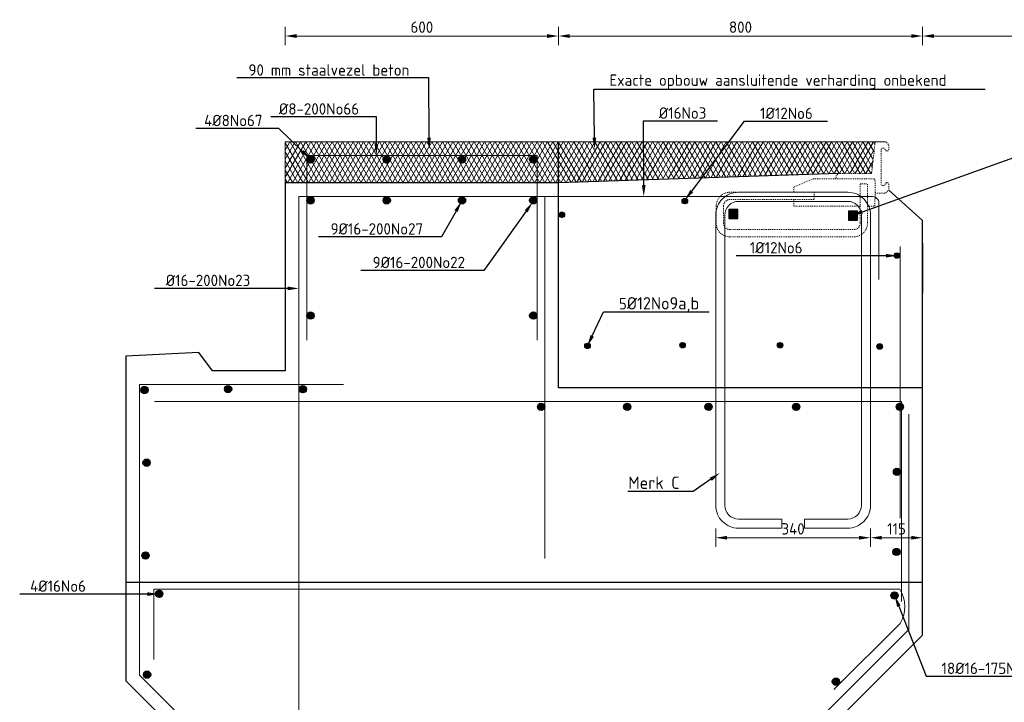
# Model space of a CAD drawing. Header units: millimetres. Extents: x -8028558 to 327273, y -63352 to 83293.
# Tile 149 of 195: x 291060 to 293223, y -13972 to -12472. Entities that reach past the tile are written whole.
import ezdxf
from ezdxf import colors
from ezdxf.entities.mleader import LeaderData, LeaderLine
from ezdxf.math import Vec2, Vec3

# ---------------------------------------------------------------- set-up
doc = ezdxf.new("R2010")
doc.units = ezdxf.units.MM
doc.linetypes.add('NLCS-HIDDEN', pattern=[4, 2, -2])
for name, color, linetype, lineweight in [('B-CO-BC-BETONVORM-GD', 90, 'Continuous', 25), ('B-CO-BC-STORTNAAD-GD', 10, 'BC-STORTNAAD', 25), ('B-CO-BC-WAPENING-G', 170, 'Continuous', 18), ('B-CO-BC-WAPENING-GD', 130, 'Continuous', 25), ('B-CO-BC-WAPENING_HOOFDWAPENING-G', 170, 'Continuous', 18), ('B-CO-SC-STAALVORM-AD', 252, 'Continuous', 18), ('B-CO-SC-STAALVORM-GD', 140, 'Continuous', 25), ('B-CO-SC-STAALVORM-GN', 10, 'NLCS-HIDDEN', 13), ('B-CO-VH-VERHARDING_ASFALT-AD', 252, 'Continuous', 18), ('B-CO-VH-VERHARDING_ASFALT-G', 252, 'Continuous', 18), ('X-XX-AL-M', 7, 'Continuous', 18), ('X-XX-AL-T25', 7, 'Continuous', 25), ('X-XX-AL-VERWIJZING-T25', 7, 'Continuous', 25)]:
    doc.layers.add(name, color=color, linetype=linetype, lineweight=lineweight)
doc.styles.add('NLCS-ISO-MM10-T25', font='NLCS-ISO.ttf', dxfattribs={"height": 25})
doc.linetypes.add('BC-STORTNAAD', pattern='A,15,-1,[175,NLCS.SHX,S=1,R=0,X=0,Y=0],-1', length=17)
doc.dimstyles.new('NLCS-MM10-T25-PIJL_L0_H4', dxfattribs={"dimscale": 10, "dimtxt": 2.5, "dimasz": 2.5, "dimexe": 2, "dimexo": 2, "dimgap": 0.7, "dimtad": 1, "dimdec": 0, "dimzin": 0, "dimdsep": 46, "dimtxsty": 'NLCS-ISO-MM10-T25', "dimcen": 0, "dimdle": 2, "dimclrd": 256, "dimclre": 256, "dimclrt": 256, "dimadec": 4, "dimazin": 0, "dimtfac": 1, "dimtdec": 3, "dimtofl": 0, "dimtmove": 0, "dimatfit": 3, "dimfxl": 2, "dimfxlon": 1, "dimtfillclr": 256, "dimtolj": 1, "dimtzin": 0, "dimlwd": -1, "dimlwe": -1, "dimarcsym": 0})
pattern_1 = [(45, (-17, 0), (-2.828427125, 2.828427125), []), (45, (-17, 2.4284), (-2.828427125, 2.828427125), []), (45, (-17, 2.5284), (-2.828427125, 2.828427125), []), (45, (-17, 2.6284), (-2.828427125, 2.828427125), [])]
pattern_2 = [(45, (0, 0), (-2.828427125, 2.828427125), []), (45, (0, 2.4284), (-2.828427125, 2.828427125), []), (45, (0, 2.5284), (-2.828427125, 2.828427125), []), (45, (0, 2.6284), (-2.828427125, 2.828427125), [])]
pattern_3 = [(45, (17, 0), (-2.828427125, 2.828427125), []), (45, (17, 2.4284), (-2.828427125, 2.828427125), []), (45, (17, 2.5284), (-2.828427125, 2.828427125), []), (45, (17, 2.6284), (-2.828427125, 2.828427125), [])]
pattern_4 = [(45, (0, 85), (-2.828427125, 2.828427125), []), (45, (0, 87.4284), (-2.828427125, 2.828427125), []), (45, (0, 87.5284), (-2.828427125, 2.828427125), []), (45, (0, 87.6284), (-2.828427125, 2.828427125), [])]
pattern_5 = [(45, (0, -5412.1016), (-2.828427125, 2.828427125), []), (45, (0, -5409.6732), (-2.828427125, 2.828427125), []), (45, (0, -5409.5732), (-2.828427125, 2.828427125), []), (45, (0, -5409.4732), (-2.828427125, 2.828427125), [])]
pattern_6 = [(45, (0, -5442.1016), (-2.828427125, 2.828427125), []), (45, (0, -5439.6732), (-2.828427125, 2.828427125), []), (45, (0, -5439.5732), (-2.828427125, 2.828427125), []), (45, (0, -5439.4732), (-2.828427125, 2.828427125), [])]

# ---------------------------------------------------------------- blocks, each defined once
blk = doc.blocks.new('*D1877')
at = {"layer": 'X-XX-AL-M', "transparency": 16777216}
for p, q in [((292589.4, -13589.9), (292589.4, -13629.9)), ((292929.4, -13589.9), (292929.4, -13629.9)), ((292614.4, -13609.9), (292904.4, -13609.9))]:
    blk.add_line(p, q, dxfattribs=at)
for points in [[(292614.4, -13605.8), (292614.4, -13614.1), (292589.4, -13609.9)], [(292904.4, -13605.8), (292904.4, -13614.1), (292929.4, -13609.9)]]:
    blk.add_solid(points, dxfattribs=at)
at = {"layer": 'X-XX-AL-M', "transparency": 16777216, "insert": (292759.4, -13590.4), "char_height": 25, "attachment_point": 5, "style": 'NLCS-ISO-MM10-T25'}
blk.add_mtext('\\A1;340', dxfattribs=at)
blk = doc.blocks.new('*D1878')
at = {"layer": 'X-XX-AL-M', "transparency": 16777216}
for p, q in [((292929.4, -13589.9), (292929.4, -13629.9)), ((293043.9, -13589.9), (293043.9, -13629.9)), ((292954.4, -13609.9), (293018.9, -13609.9))]:
    blk.add_line(p, q, dxfattribs=at)
for points in [[(292954.4, -13605.8), (292954.4, -13614.1), (292929.4, -13609.9)], [(293018.9, -13605.8), (293018.9, -13614.1), (293043.9, -13609.9)]]:
    blk.add_solid(points, dxfattribs=at)
at = {"layer": 'X-XX-AL-M', "transparency": 16777216, "insert": (292986.6, -13590.4), "char_height": 25, "attachment_point": 5, "style": 'NLCS-ISO-MM10-T25'}
blk.add_mtext('\\A1;115', dxfattribs=at)
blk = doc.blocks.new('*D1887')
at = {"layer": 'X-XX-AL-M', "transparency": 16777216}
for p, q in [((291643.9, -12527.5), (291643.9, -12487.5)), ((292243.9, -12527.5), (292243.9, -12487.5)), ((291668.9, -12507.5), (292218.9, -12507.5))]:
    blk.add_line(p, q, dxfattribs=at)
for points in [[(291668.9, -12503.3), (291668.9, -12511.7), (291643.9, -12507.5)], [(292218.9, -12503.3), (292218.9, -12511.7), (292243.9, -12507.5)]]:
    blk.add_solid(points, dxfattribs=at)
at = {"layer": 'X-XX-AL-M', "transparency": 16777216, "insert": (291943.9, -12488), "char_height": 25, "attachment_point": 5, "style": 'NLCS-ISO-MM10-T25'}
blk.add_mtext('\\A1;600', dxfattribs=at)
blk = doc.blocks.new('*D1888')
at = {"layer": 'X-XX-AL-M', "transparency": 16777216}
for p, q in [((292243.9, -12527.5), (292243.9, -12487.5)), ((293043.9, -12527.5), (293043.9, -12487.5)), ((292268.9, -12507.5), (293018.9, -12507.5))]:
    blk.add_line(p, q, dxfattribs=at)
for points in [[(292268.9, -12503.3), (292268.9, -12511.7), (292243.9, -12507.5)], [(293018.9, -12503.3), (293018.9, -12511.7), (293043.9, -12507.5)]]:
    blk.add_solid(points, dxfattribs=at)
at = {"layer": 'X-XX-AL-M', "transparency": 16777216, "insert": (292643.9, -12488), "char_height": 25, "attachment_point": 5, "style": 'NLCS-ISO-MM10-T25'}
blk.add_mtext('\\A1;800', dxfattribs=at)
blk = doc.blocks.new('*D1889')
at = {"layer": 'X-XX-AL-M', "transparency": 16777216}
for p, q in [((293043.9, -12527.5), (293043.9, -12487.5)), ((293610.9, -12527.5), (293610.9, -12487.5)), ((293068.9, -12507.5), (293585.9, -12507.5))]:
    blk.add_line(p, q, dxfattribs=at)
for points in [[(293068.9, -12503.3), (293068.9, -12511.7), (293043.9, -12507.5)], [(293585.9, -12503.3), (293585.9, -12511.7), (293610.9, -12507.5)]]:
    blk.add_solid(points, dxfattribs=at)
at = {"layer": 'X-XX-AL-M', "transparency": 16777216, "insert": (293327.4, -12488), "char_height": 25, "attachment_point": 5, "style": 'NLCS-ISO-MM10-T25'}
blk.add_mtext('\\A1;Var.', dxfattribs=at)

msp = doc.modelspace()

# ---------------------------------------------------------------- hatches: boundary and pattern name
at = {"layer": 'B-CO-SC-STAALVORM-AD'}
h = msp.add_hatch(dxfattribs=at)
h.set_pattern_fill('ACO-STAAL', color=256, pattern_type=2)
h.set_pattern_definition([(45, (17, -5412.1016), (-2.828427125, 2.828427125), []), (45, (17, -5409.6732), (-2.828427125, 2.828427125), []), (45, (17, -5409.5732), (-2.828427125, 2.828427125), []), (45, (17, -5409.4732), (-2.828427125, 2.828427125), [])])
h.paths.add_polyline_path([(291707.3, -12778.5, 1), (291691.3, -12778.5, 1)])
h = msp.add_hatch(dxfattribs=at)
h.set_pattern_fill('ACO-STAAL', color=256, pattern_type=2)
h.set_pattern_definition(pattern_5)
h.paths.add_polyline_path([(291874.7, -12778.5, 1), (291858.7, -12778.5, 1)])
h = msp.add_hatch(dxfattribs=at)
h.set_pattern_fill('ACO-STAAL', color=256, pattern_type=2)
h.set_pattern_definition(pattern_5)
h.paths.add_polyline_path([(292040.1, -12778.5, 1), (292024.1, -12778.5, 1)])
h = msp.add_hatch(dxfattribs=at)
h.set_pattern_fill('ACO-STAAL', color=256, pattern_type=2)
h.set_pattern_definition([(45, (-17, -5412.1016), (-2.828427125, 2.828427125), []), (45, (-17, -5409.6732), (-2.828427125, 2.828427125), []), (45, (-17, -5409.5732), (-2.828427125, 2.828427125), []), (45, (-17, -5409.4732), (-2.828427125, 2.828427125), [])])
h.paths.add_polyline_path([(292196.7, -12778.5, 1), (292180.7, -12778.5, 1)])
h = msp.add_hatch(dxfattribs=at)
h.set_pattern_fill('ACO-STAAL', color=256, pattern_type=2)
h.set_pattern_definition(pattern_3)
h.paths.add_polyline_path([(291707.3, -12868.5, 1), (291691.3, -12868.5, 1)])
h = msp.add_hatch(dxfattribs=at)
h.set_pattern_fill('ACO-STAAL', color=256, pattern_type=2)
h.set_pattern_definition(pattern_2)
h.paths.add_polyline_path([(291874.7, -12868.5, 1), (291858.7, -12868.5, 1)])
h = msp.add_hatch(dxfattribs=at)
h.set_pattern_fill('ACO-STAAL', color=256, pattern_type=2)
h.set_pattern_definition(pattern_2)
h.paths.add_polyline_path([(292040.1, -12868.5, 1), (292024.1, -12868.5, 1)])
h = msp.add_hatch(dxfattribs=at)
h.set_pattern_fill('ACO-STAAL', color=256, pattern_type=2)
h.set_pattern_definition(pattern_1)
h.paths.add_polyline_path([(292196.7, -12868.5, 1), (292180.7, -12868.5, 1)])
h = msp.add_hatch(dxfattribs=at)
h.set_pattern_fill('ACO-STAAL', color=256, pattern_type=2)
h.set_pattern_definition([(45, (270, 30), (-2.828427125, 2.828427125), []), (45, (270, 32.4284), (-2.828427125, 2.828427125), []), (45, (270, 32.5284), (-2.828427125, 2.828427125), []), (45, (270, 32.6284), (-2.828427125, 2.828427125), [])])
h.paths.add_polyline_path([(292527.6, -12870.2, 1), (292515.6, -12870.2, 1)])
h = msp.add_hatch(dxfattribs=at)
h.set_pattern_fill('ACO-STAAL', color=256, pattern_type=2)
h.set_pattern_definition(pattern_2)
h.paths.add_polyline_path([(292257.6, -12900.2, 1), (292245.6, -12900.2, 1)])
h = msp.add_hatch(dxfattribs=at)
h.set_pattern_fill('ACO-STAAL', color=256, pattern_type=2)
h.set_pattern_definition([(45, (37.8137, 199.963), (-2.828427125, 2.828427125), []), (45, (37.8137, 202.3912), (-2.828427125, 2.828427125), []), (45, (37.8137, 202.4912), (-2.828427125, 2.828427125), []), (45, (37.8137, 202.5912), (-2.828427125, 2.828427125), [])])
h.paths.add_polyline_path([(292993.5, -12989.8, 1), (292981.5, -12989.8, 1)])
h = msp.add_hatch(dxfattribs=at)
h.set_pattern_fill('ACO-STAAL', color=256, pattern_type=2)
h.set_pattern_definition(pattern_3)
h.paths.add_polyline_path([(291707.4, -13121.8, 1), (291691.4, -13121.8, 1)])
h = msp.add_hatch(dxfattribs=at)
h.set_pattern_fill('ACO-STAAL', color=256, pattern_type=2)
h.set_pattern_definition(pattern_1)
h.paths.add_polyline_path([(292196.7, -13121.8, 1), (292180.7, -13121.8, 1)])
h = msp.add_hatch(dxfattribs=at)
h.set_pattern_fill('ACO-STAAL', color=256, pattern_type=2)
h.set_pattern_definition(pattern_2)
h.paths.add_polyline_path([(292313.8, -13188.3, 1), (292301.8, -13188.3, 1)])
h = msp.add_hatch(dxfattribs=at)
h.set_pattern_fill('ACO-STAAL', color=256, pattern_type=2)
h.set_pattern_definition(pattern_2)
h.paths.add_polyline_path([(292522.7, -13186.9, 1), (292510.7, -13186.9, 1)])
h = msp.add_hatch(dxfattribs=at)
h.set_pattern_fill('ACO-STAAL', color=256, pattern_type=2)
h.set_pattern_definition(pattern_2)
h.paths.add_polyline_path([(292737, -13186.9, 1), (292725, -13186.9, 1)])
h = msp.add_hatch(dxfattribs=at)
h.set_pattern_fill('ACO-STAAL', color=256, pattern_type=2)
h.set_pattern_definition(pattern_2)
h.paths.add_polyline_path([(292955.7, -13189.7, 1), (292943.7, -13189.7, 1)])
h = msp.add_hatch(dxfattribs=at)
h.set_pattern_fill('ACO-STAAL', color=256, pattern_type=2)
h.set_pattern_definition(pattern_2)
h.paths.add_polyline_path([(291342.4, -13285.3, 1), (291326.4, -13285.3, 1)])
h = msp.add_hatch(dxfattribs=at)
h.set_pattern_fill('ACO-STAAL', color=256, pattern_type=2)
h.set_pattern_definition(pattern_2)
h.paths.add_polyline_path([(291526.1, -13283.2, 1), (291510.1, -13283.2, 1)])
h = msp.add_hatch(dxfattribs=at)
h.set_pattern_fill('ACO-STAAL', color=256, pattern_type=2)
h.set_pattern_definition(pattern_2)
h.paths.add_polyline_path([(291690.4, -13283.7, 1), (291674.4, -13283.7, 1)])
h = msp.add_hatch(dxfattribs=at)
h.set_pattern_fill('ACO-STAAL', color=256, pattern_type=2)
h.set_pattern_definition(pattern_2)
h.paths.add_polyline_path([(292213.7, -13322.4, 1), (292197.7, -13322.4, 1)])
h = msp.add_hatch(dxfattribs=at)
h.set_pattern_fill('ACO-STAAL', color=256, pattern_type=2)
h.set_pattern_definition(pattern_2)
h.paths.add_polyline_path([(292403.1, -13322.4, 1), (292387.1, -13322.4, 1)])
h = msp.add_hatch(dxfattribs=at)
h.set_pattern_fill('ACO-STAAL', color=256, pattern_type=2)
h.set_pattern_definition(pattern_2)
h.paths.add_polyline_path([(292581.9, -13322.4, 1), (292565.9, -13322.4, 1)])
h = msp.add_hatch(dxfattribs=at)
h.set_pattern_fill('ACO-STAAL', color=256, pattern_type=2)
h.set_pattern_definition(pattern_2)
h.paths.add_polyline_path([(292774.1, -13322.4, 1), (292758.1, -13322.4, 1)])
h = msp.add_hatch(dxfattribs=at)
h.set_pattern_fill('ACO-STAAL', color=256, pattern_type=2)
h.set_pattern_definition(pattern_2)
h.paths.add_polyline_path([(293001.9, -13322.4, 1), (292985.9, -13322.4, 1)])
h = msp.add_hatch(dxfattribs=at)
h.set_pattern_fill('ACO-STAAL', color=256, pattern_type=2)
h.set_pattern_definition(pattern_4)
h.paths.add_polyline_path([(291347.2, -13445, 1), (291331.2, -13445, 1)])
h = msp.add_hatch(dxfattribs=at)
h.set_pattern_fill('ACO-STAAL', color=256, pattern_type=2)
h.set_pattern_definition(pattern_4)
h.paths.add_polyline_path([(292995.7, -13465, 1), (292979.7, -13465, 1)])
h = msp.add_hatch(dxfattribs=at)
h.set_pattern_fill('ACO-STAAL', color=256, pattern_type=2)
h.set_pattern_definition(pattern_4)
h.paths.add_polyline_path([(291344.9, -13648.9, 1), (291328.9, -13648.9, 1)])
h = msp.add_hatch(dxfattribs=at)
h.set_pattern_fill('ACO-STAAL', color=256, pattern_type=2)
h.set_pattern_definition(pattern_4)
h.paths.add_polyline_path([(292994.5, -13641.2, 1), (292978.5, -13641.2, 1)])
h = msp.add_hatch(dxfattribs=at)
h.set_pattern_fill('ACO-STAAL', color=256, pattern_type=2)
h.set_pattern_definition(pattern_6)
h.paths.add_polyline_path([(291375, -13733.1, 1), (291359, -13733.1, 1)])
h = msp.add_hatch(dxfattribs=at)
h.set_pattern_fill('ACO-STAAL', color=256, pattern_type=2)
h.set_pattern_definition(pattern_6)
h.paths.add_polyline_path([(292990.3, -13736.9, 1), (292974.3, -13736.9, 1)])
h = msp.add_hatch(dxfattribs=at)
h.set_pattern_fill('ACO-STAAL', color=256, pattern_type=2)
h.set_pattern_definition(pattern_2)
h.paths.add_polyline_path([(291348.2, -13910.8, 1), (291332.2, -13910.8, 1)])
h = msp.add_hatch(dxfattribs=at)
h.set_pattern_fill('ACO-STAAL', color=256, pattern_type=2)
h.set_pattern_definition(pattern_2)
h.paths.add_polyline_path([(292861.6, -13926.2, 1), (292845.6, -13926.2, 1)])
at = {"layer": 'B-CO-VH-VERHARDING_ASFALT-AD'}
h = msp.add_hatch(dxfattribs=at)
h.set_pattern_fill('AVH-ASFALT', color=256, scale=10, pattern_type=2)
h.set_pattern_definition([(60, (0, 0), (-8.66025404, 5), []), (120, (0, 0), (-8.66025404, -5), [])])
h.paths.add_polyline_path([(292939.8, -12740.2), (291643.9, -12740.2), (291643.9, -12830.2), (292243.9, -12830.2), (292859.5, -12809.5), (292931.8, -12809.5)])
h.paths.add_polyline_path([(295251.2, -12830.2), (295251.2, -12740.2), (293715, -12740.2), (293723, -12809.5), (293724.3, -12809.5), (293795.4, -12809.5), (294410.9, -12830.2)])
at = {"layer": 'X-XX-AL-T25', "true_color": 0x636466}
h = msp.add_hatch(color=251, dxfattribs=at)
h.dxf.hatch_style = 1
h.paths.add_polyline_path([(292638.1, -12888.6), (292618.1, -12888.6), (292618.1, -12908.6), (292638.1, -12908.6)])
h = msp.add_hatch(color=251, dxfattribs=at)
h.dxf.hatch_style = 1
h.paths.add_polyline_path([(292901.3, -12892.3), (292881.3, -12892.3), (292881.3, -12912.3), (292901.3, -12912.3)])

# ---------------------------------------------------------------- linework, layer by layer
at = {"layer": 'B-CO-BC-BETONVORM-GD', "flags": 128}
for points in [[(292859.5, -12809.5), (292243.9, -12830.2), (291643.9, -12830.2), (291643.9, -13243.2), (291483.9, -13243.2), (291453.9, -13203.2), (291293.9, -13211.2), (291293.9, -13924.2), (291643.9, -14274.2), (291643.9, -15235.2)], [(292393.9, -15235.2), (292393.9, -14474.2), (293043.9, -13824.2), (293043.9, -13280.2), (293043.9, -13230.2), (293043.9, -13022.8), (293043.9, -12912.8), (292969.5, -12846.2)], [(293043.9, -12962.8), (293043.9, -13072.8)]]:
    msp.add_lwpolyline(points, dxfattribs=at)
at = {"layer": 'B-CO-BC-STORTNAAD-GD', "flags": 128}
for points in [[(293043.9, -13280.2), (292243.9, -13280.2), (292243.9, -12740.2)], [(291293.9, -13707.6), (293043.9, -13707.6)]]:
    msp.add_lwpolyline(points, dxfattribs=at)
at = {"layer": 'B-CO-BC-WAPENING-G', "flags": 128}
msp.add_lwpolyline([(292848.7, -13943.1), (292995, -13798.5, 0.272857), (292994.1, -13723.1), (291355.2, -13723.1), (291355.2, -13877.8)], format="xyb", dxfattribs=at)
at = {"layer": 'B-CO-BC-WAPENING-GD'}
for points in [[(292618.1, -12908.6), (292638.1, -12908.6), (292638.1, -12888.6), (292618.1, -12888.6)], [(292881.3, -12912.3), (292901.3, -12912.3), (292901.3, -12892.3), (292881.3, -12892.3)]]:
    msp.add_lwpolyline(points, close=True, dxfattribs=at)
for centre, radius in [((291699.3, -12778.5), 8), ((291866.7, -12778.5), 8), ((292032.1, -12778.5), 8), ((292188.7, -12778.5), 8), ((291699.3, -12868.5), 8), ((291866.7, -12868.5), 8), ((292032.1, -12868.5), 8), ((292188.7, -12868.5), 8), ((292521.6, -12870.2), 6), ((292251.6, -12900.2), 6), ((292987.5, -12989.8), 6), ((291699.4, -13121.8), 8), ((292188.7, -13121.8), 8), ((292307.8, -13188.3), 6), ((292516.7, -13186.9), 6), ((292731, -13186.9), 6), ((292949.7, -13189.7), 6), ((291334.4, -13285.3), 8), ((291518.1, -13283.2), 8), ((291682.4, -13283.7), 8), ((292205.7, -13322.4), 8), ((292395.1, -13322.4), 8), ((292573.9, -13322.4), 8), ((292766.1, -13322.4), 8), ((292993.9, -13322.4), 8), ((291339.2, -13445), 8), ((292987.7, -13465), 8), ((291336.9, -13648.9), 8), ((292986.5, -13641.2), 8), ((291367, -13733.1), 8), ((292982.3, -13736.9), 8), ((291340.2, -13910.8), 8), ((292853.6, -13926.2), 8)]:
    msp.add_circle(centre, radius, dxfattribs=at)
at = {"layer": 'B-CO-BC-WAPENING_HOOFDWAPENING-G', "flags": 128}
for points in [[(292196.9, -13176), (292196.9, -12769.7), (291690.9, -12769.7), (291690.9, -13176)], [(291673.9, -15235.2), (291673.9, -12860.2), (292213.9, -12860.2), (292213.9, -13655.3)], [(292743.9, -12860.2), (292213.9, -12860.2)], [(292913.9, -12860.2), (292743.9, -12860.2)], [(292933.8, -12860.2), (292913.9, -12860.2)], [(292947.8, -13042.6), (292947.8, -12874.2)], [(292994.4, -12970.2), (292994.4, -13566.8)], [(291772, -13273.2), (291323.9, -13273.2), (291323.9, -13911.8), (291988.7, -14576.5)], [(292997.8, -13750.2), (292997.8, -13310.2), (291356.8, -13310.2)], [(293013.9, -13811.8), (293013.9, -13338.7)], [(293013.9, -13811.8), (292092.6, -14733)]]:
    msp.add_lwpolyline(points, dxfattribs=at)
at = {"layer": 'B-CO-BC-WAPENING_HOOFDWAPENING-G', "ltscale": 500, "flags": 128}
msp.add_lwpolyline([(292734.4, -13568.8), (292639.4, -13568.8, -0.414214), (292609.4, -13538.8), (292609.4, -12900.8, -0.414214), (292639.4, -12870.8), (292879.4, -12870.8, -0.414214), (292909.4, -12900.8), (292909.4, -13538.8, -0.414214), (292879.4, -13568.8), (292784.4, -13568.8), (292784.4, -13588.8), (292879.4, -13588.8, 0.414214), (292929.4, -13538.8), (292929.4, -12900.8, 0.414214), (292879.4, -12850.8), (292639.4, -12850.8, 0.414214), (292589.4, -12900.8), (292589.4, -13538.8, 0.414214), (292639.4, -13588.8), (292734.4, -13588.8)], format="xyb", close=True, dxfattribs=at)
at = {"layer": 'B-CO-BC-WAPENING_HOOFDWAPENING-G', "flags": 128}
msp.add_lwpolyline([(292947.8, -12874.2, 0.414214), (292933.8, -12860.2)], format="xyb", dxfattribs=at)
at = {"layer": 'B-CO-SC-STAALVORM-GD', "flags": 128}
msp.add_lwpolyline([(292939.1, -12881.6), (292939.1, -12880.9)], dxfattribs=at)
at = {"layer": 'B-CO-SC-STAALVORM-GN', "flags": 128}
for points in [[(292939.8, -12852.8), (292963, -12852.8), (292969.5, -12846.2), (292969.5, -12833.1, 0.748975), (292963, -12831.1, -0.045064), (292959.8, -12835.3, -0.61982), (292953, -12833.3), (292953, -12756.5, -0.61982), (292959.8, -12754.5, -0.045064), (292963, -12758.7, 0.748975), (292969.5, -12756.8), (292969.5, -12746), (292963.7, -12740.2), (292939.8, -12740.2), (292931.8, -12809.5), (292859.5, -12809.5), (292853.9, -12815), (292853.9, -12821)], [(292939.1, -12880.9), (292939.5, -12859.9), (292939.5, -12825.6, 0.3609), (292935.7, -12821), (292803.8, -12821)], [(292620.6, -12850.9, 0.414214), (292590.6, -12880.9)], [(292620.6, -12866.9, 0.414214), (292606.6, -12880.9)], [(292590.6, -12918.8, 0.414214), (292620.6, -12948.8)], [(292606.6, -12918.8, 0.414214), (292620.6, -12932.8)], [(292892.8, -12948.8, 0.414214), (292922.8, -12918.8)], [(292892.8, -12932.8, 0.414214), (292906.8, -12918.8)]]:
    msp.add_lwpolyline(points, format="xyb", dxfattribs=at)
for points in [[(292803.8, -12821), (292760.9, -12839.4)], [(292760.9, -12839.4), (292760.9, -12850.9)], [(292906.8, -12918.8), (292906.8, -12832.5)], [(292906.8, -12832.5), (292922.8, -12832.5)], [(292922.8, -12918.8), (292922.8, -12832.5)], [(292805.5, -12850.9), (292620.6, -12850.9)], [(292805.5, -12866.9), (292620.6, -12866.9)], [(292760.9, -12866.9), (292760.9, -12881.6)], [(292805.5, -12850.9), (292805.5, -12866.9)], [(292590.6, -12880.9), (292590.6, -12918.8)], [(292606.6, -12880.9), (292606.6, -12918.8)], [(292760.9, -12881.6), (292906.8, -12881.6)], [(292922.8, -12881.6), (292939.1, -12881.6)], [(292620.6, -12932.8), (292892.8, -12932.8)], [(292620.6, -12948.8), (292892.8, -12948.8)]]:
    msp.add_lwpolyline(points, dxfattribs=at)
at = {"layer": 'B-CO-VH-VERHARDING_ASFALT-G', "flags": 128}
for points in [[(291643.9, -12830.2), (291643.9, -12740.2)], [(291643.9, -12740.2), (292963.7, -12740.2)]]:
    msp.add_lwpolyline(points, dxfattribs=at)

# ---------------------------------------------------------------- dimensions: what is measured, and where the dimension line sits
at = {"layer": 'X-XX-AL-M'}
for base, p1, p2, picture, middle in [((292243.9, -12507.5), (291643.9, -12830.2), (292243.9, -12830.2), '*D1887', (291943.9, -12488)), ((293043.9, -12507.5), (292243.9, -12830.2), (293043.9, -13280.2), '*D1888', (292643.9, -12488)), ((293043.9163, -13609.9356), (292929.3656, -13538.7613), (293043.9163, -13280.1894), '*D1878', (292986.641, -13590.4356)), ((292929.4, -13609.9), (292589.4, -13538.8), (292929.4, -13538.8), '*D1877', (292759.4, -13590.4))]:
    dim = msp.add_linear_dim(base=base, p1=p1, p2=p2, dimstyle='NLCS-MM10-T25-PIJL_L0_H4', dxfattribs=at)
    dim.commit()
    dim.dimension.update_dxf_attribs({"geometry": picture, "text_midpoint": middle})
dim = msp.add_linear_dim(base=(293610.9, -12507.5), p1=(293043.9, -13280.2), p2=(293610.9, -13280.2), text='Var.', dimstyle='NLCS-MM10-T25-PIJL_L0_H4', dxfattribs=at)
dim.commit()
dim.dimension.update_dxf_attribs({"geometry": '*D1889', "text_midpoint": (293327.4, -12488)})

# ---------------------------------------------------------------- leaders
at = {"layer": 'X-XX-AL-VERWIJZING-T25'}
ml = msp.add_multileader_mtext('Standard', dxfattribs=at)
ml.set_content('90 mm staalvezel beton ', color=256, style='NLCS-ISO-MM10-T25')
ml.set_leader_properties(color=256, linetype='ByLayer', lineweight=-1)
ml.build(insert=Vec2(0, 0))
ml.multileader.update_dxf_attribs({"text_left_attachment_type": 5, "text_right_attachment_type": 5, "dogleg_length": 25, "arrow_head_size": 25})
ctx = ml.context
ctx.base_point, ctx.char_height, ctx.arrow_head_size, ctx.landing_gap_size, ctx.plane_origin = Vec3(291554, -12599.7), 25, 25, 9, Vec3(291959.7, -12756)
ctx.left_attachment, ctx.right_attachment = 5, 5
notes = []
notes.append((ctx, [(1, (1, 1, 0), (291959.5, -12599.7), (-1, 0), 25, [(0, [(291959.7, -12756)], 0, [])])]))
ctx.mtext.insert, ctx.mtext.flow_direction = Vec3(291563, -12569.7), 5
ml = msp.add_multileader_mtext('Standard', dxfattribs=at)
ml.set_content('Exacte opbouw aansluitende verharding onbekend ', color=256, style='NLCS-ISO-MM10-T25')
ml.set_leader_properties(color=256, linetype='ByLayer', lineweight=-1)
ml.build(insert=Vec2(0, 0))
ml.multileader.update_dxf_attribs({"text_left_attachment_type": 5, "text_right_attachment_type": 5, "dogleg_length": 25, "arrow_head_size": 25})
ctx = ml.context
ctx.base_point, ctx.char_height, ctx.arrow_head_size, ctx.landing_gap_size, ctx.plane_origin = Vec3(292346.9, -12624.5), 25, 25, 9, Vec3(292323.1, -12756)
ctx.left_attachment, ctx.right_attachment = 5, 5
notes.append((ctx, [(0, (1, 1, 0), (292321.9, -12624.5), (1, 0), 25, [(0, [(292323.1, -12756)], 0, [])])]))
ctx.mtext.insert, ctx.mtext.flow_direction = Vec3(292355.9, -12592), 5
ml = msp.add_multileader_mtext('Standard', dxfattribs=at)
ml.set_content('Ø8-200No66', color=256, style='NLCS-ISO-MM10-T25')
ml.set_leader_properties(color=256, linetype='ByLayer', lineweight=-1)
ml.build(insert=Vec2(0, 0))
ml.multileader.update_dxf_attribs({"text_left_attachment_type": 5, "text_right_attachment_type": 5, "dogleg_length": 25, "arrow_head_size": 25})
ctx = ml.context
ctx.base_point, ctx.char_height, ctx.arrow_head_size, ctx.landing_gap_size, ctx.plane_origin = Vec3(291620.9, -12685.2), 25, 25, 9, Vec3(291943.9, -12769.7)
ctx.left_attachment, ctx.right_attachment = 5, 5
notes.append((ctx, [(0, (1, 1, 0), (291843.9, -12685.2), (-1, 0), 25, [(0, [(291843.9, -12769.7)], 0, [])])]))
ctx.mtext.insert, ctx.mtext.flow_direction = Vec3(291629.9, -12655.2), 5
ml = msp.add_multileader_mtext('Standard', dxfattribs=at)
ml.set_content('Ø16No3', color=256, style='NLCS-ISO-MM10-T25')
ml.set_leader_properties(color=256, linetype='ByLayer', lineweight=-1)
ml.build(insert=Vec2(0, 0))
ml.multileader.update_dxf_attribs({"text_left_attachment_type": 5, "text_right_attachment_type": 5, "dogleg_length": 25, "arrow_head_size": 25})
ctx = ml.context
ctx.base_point, ctx.char_height, ctx.arrow_head_size, ctx.landing_gap_size, ctx.plane_origin = Vec3(292455.5, -12694.2), 25, 25, 9, Vec3(292331.4, -12860.2)
ctx.left_attachment, ctx.right_attachment = 5, 5
notes.append((ctx, [(1, (1, 1, 0), (292430.5, -12694.2), (1, 0), 25, [(0, [(292431.4, -12860.2)], 0, [])])]))
ctx.mtext.insert, ctx.mtext.flow_direction = Vec3(292464.5, -12664.2), 5
ml = msp.add_multileader_mtext('Standard', dxfattribs=at)
ml.set_content('1Ø12No6', color=256, style='NLCS-ISO-MM10-T25')
ml.set_leader_properties(color=256, linetype='ByLayer', lineweight=-1)
ml.build(insert=Vec2(0, 0))
ml.multileader.update_dxf_attribs({"text_left_attachment_type": 5, "text_right_attachment_type": 5, "dogleg_length": 25, "arrow_head_size": 25})
ctx = ml.context
ctx.base_point, ctx.char_height, ctx.arrow_head_size, ctx.landing_gap_size, ctx.plane_origin = Vec3(292677.9, -12694.8), 25, 25, 9, Vec3(292521.6, -12868.2)
ctx.left_attachment, ctx.right_attachment = 5, 5
notes.append((ctx, [(1, (1, 1, 0), (292652.9, -12694.8), (1, 0), 25, [(0, [(292521.6, -12868.2)], 0, [])])]))
ctx.mtext.insert, ctx.mtext.flow_direction = Vec3(292686.9, -12664.8), 5
ml = msp.add_multileader_mtext('Standard', dxfattribs=at)
ml.set_content('{\\H1.08333x;2x2Merk E}', color=256, style='NLCS-ISO-MM10-T25')
ml.set_leader_properties(color=256, linetype='ByLayer', lineweight=-1)
ml.build(insert=Vec2(0, 0))
ml.multileader.update_dxf_attribs({"text_left_attachment_type": 5, "text_right_attachment_type": 5, "dogleg_length": 25, "arrow_head_size": 25})
ctx = ml.context
ctx.base_point, ctx.char_height, ctx.arrow_head_size, ctx.landing_gap_size, ctx.plane_origin = Vec3(293241.9, -12700.1), 25, 25, 9, Vec3(292736.9, -12816.9)
ctx.left_attachment, ctx.right_attachment = 5, 5
notes.append((ctx, [(1, (1, 1, 0), (293450.1, -12700.1), (-1, 0), 25, [(0, [(292888.1, -12902.1)], 0, []), (1, [(293764.6, -12904.7)], 0, [])])]))
ctx.mtext.insert, ctx.mtext.flow_direction = Vec3(293250.9, -12667.6), 5
ml = msp.add_multileader_mtext('Standard', dxfattribs=at)
ml.set_content('4Ø8No67', color=256, style='NLCS-ISO-MM10-T25')
ml.set_leader_properties(color=256, linetype='ByLayer', lineweight=-1)
ml.build(insert=Vec2(0, 0))
ml.multileader.update_dxf_attribs({"text_left_attachment_type": 5, "text_right_attachment_type": 5, "dogleg_length": 25, "arrow_head_size": 25})
ctx = ml.context
ctx.base_point, ctx.char_height, ctx.arrow_head_size, ctx.landing_gap_size, ctx.plane_origin = Vec3(291456.5, -12710.6), 25, 25, 9, Vec3(291699.6, -12778.3)
ctx.left_attachment, ctx.right_attachment = 5, 5
notes.append((ctx, [(0, (1, 1, 0), (291629.5, -12710.6), (-1, 0), 25, [(0, [(291699.6, -12778.3)], 0, [])])]))
ctx.mtext.insert, ctx.mtext.flow_direction = Vec3(291465.5, -12680.6), 5
ml = msp.add_multileader_mtext('Standard', dxfattribs=at)
ml.set_content('9Ø16-200No27', color=256, style='NLCS-ISO-MM10-T25')
ml.set_leader_properties(color=256, linetype='ByLayer', lineweight=-1)
ml.build(insert=Vec2(0, 0))
ml.multileader.update_dxf_attribs({"text_left_attachment_type": 5, "text_right_attachment_type": 5, "dogleg_length": 25, "arrow_head_size": 25})
ctx = ml.context
ctx.base_point, ctx.char_height, ctx.arrow_head_size, ctx.landing_gap_size, ctx.plane_origin = Vec3(291734.3, -12948.8), 25, 25, 9, Vec3(292031.3, -12870.3)
ctx.left_attachment, ctx.right_attachment = 5, 5
notes.append((ctx, [(1, (1, 1, 0), (291987.3, -12948.8), (-1, 0), 25, [(0, [(292031.3, -12870.3)], 0, [])])]))
ctx.mtext.insert, ctx.mtext.flow_direction = Vec3(291743.3, -12918.8), 5
ml = msp.add_multileader_mtext('Standard', dxfattribs=at)
ml.set_content('9Ø16-200No22', color=256, style='NLCS-ISO-MM10-T25')
ml.set_leader_properties(color=256, linetype='ByLayer', lineweight=-1)
ml.build(insert=Vec2(0, 0))
ml.multileader.update_dxf_attribs({"text_left_attachment_type": 5, "text_right_attachment_type": 5, "dogleg_length": 25, "arrow_head_size": 25})
ctx = ml.context
ctx.base_point, ctx.char_height, ctx.arrow_head_size, ctx.landing_gap_size, ctx.plane_origin = Vec3(291826.8, -13022.5), 25, 25, 9, Vec3(292196.9, -13176)
ctx.left_attachment, ctx.right_attachment = 5, 5
notes.append((ctx, [(0, (1, 1, 0), (292079.8, -13022.5), (-1, 0), 25, [(0, [(292187.5, -12872.1)], 0, [])])]))
ctx.mtext.insert, ctx.mtext.flow_direction = Vec3(291835.8, -12992.5), 5
ml = msp.add_multileader_mtext('Standard', dxfattribs=at)
ml.set_content('1Ø12No6', color=256, style='NLCS-ISO-MM10-T25')
ml.set_leader_properties(color=256, linetype='ByLayer', lineweight=-1)
ml.build(insert=Vec2(0, 0))
ml.multileader.update_dxf_attribs({"text_left_attachment_type": 5, "text_right_attachment_type": 5, "dogleg_length": 25, "arrow_head_size": 25})
ctx = ml.context
ctx.base_point, ctx.char_height, ctx.arrow_head_size, ctx.landing_gap_size, ctx.plane_origin = Vec3(292655.4, -12990.2), 25, 25, 9, Vec3(292988.4, -12990.2)
ctx.left_attachment, ctx.right_attachment = 5, 5
notes.append((ctx, [(0, (1, 1, 0), (292815.9, -12990.2), (-1, 0), 25, [(0, [(292988.4, -12990.2)], 0, [])])]))
ctx.mtext.insert, ctx.mtext.flow_direction = Vec3(292664.4, -12960.2), 5
ml = msp.add_multileader_mtext('Standard', dxfattribs=at)
ml.set_content('Ø16-200No23', color=256, style='NLCS-ISO-MM10-T25')
ml.set_leader_properties(color=256, linetype='ByLayer', lineweight=-1)
ml.build(insert=Vec2(0, 0))
ml.multileader.update_dxf_attribs({"text_left_attachment_type": 5, "text_right_attachment_type": 5, "dogleg_length": 25, "arrow_head_size": 25})
ctx = ml.context
ctx.base_point, ctx.char_height, ctx.arrow_head_size, ctx.landing_gap_size, ctx.plane_origin = Vec3(291372.1, -13061.9), 25, 25, 9, Vec3(291673.9, -13262.2)
ctx.left_attachment, ctx.right_attachment = 5, 5
notes.append((ctx, [(0, (1, 1, 0), (291607.6, -13061.9), (-1, 0), 25, [(0, [(291673.9, -13062.2)], 0, [])])]))
ctx.mtext.insert, ctx.mtext.flow_direction = Vec3(291381.1, -13031.9), 5
ml = msp.add_multileader_mtext('Standard', dxfattribs=at)
ml.set_content('5{\\H1.08333x;Ø12No9a,b}', color=256, style='NLCS-ISO-MM10-T25')
ml.set_leader_properties(color=256, linetype='ByLayer', lineweight=-1)
ml.build(insert=Vec2(0, 0))
ml.multileader.update_dxf_attribs({"text_left_attachment_type": 5, "text_right_attachment_type": 5, "dogleg_length": 25, "arrow_head_size": 25})
ctx = ml.context
ctx.base_point, ctx.char_height, ctx.arrow_head_size, ctx.landing_gap_size, ctx.plane_origin = Vec3(292367.9, -13113.7), 25, 25, 9, Vec3(292344.2, -13363.8)
ctx.left_attachment, ctx.right_attachment = 5, 5
notes.append((ctx, [(0, (1, 1, 0), (292342.9, -13113.7), (1, 0), 25, [(0, [(292307.5, -13188.9)], 0, [])])]))
ctx.mtext.insert, ctx.mtext.flow_direction = Vec3(292376.9, -13081.2), 5
ml = msp.add_multileader_mtext('Standard', dxfattribs=at)
ml.set_content('{\\H1.08333x;Merk C}', color=256, style='NLCS-ISO-MM10-T25')
ml.set_leader_properties(color=256, linetype='ByLayer', lineweight=-1)
ml.build(insert=Vec2(0, 0))
ml.multileader.update_dxf_attribs({"text_left_attachment_type": 5, "text_right_attachment_type": 5, "dogleg_length": 25, "arrow_head_size": 25})
ctx = ml.context
ctx.base_point, ctx.char_height, ctx.arrow_head_size, ctx.landing_gap_size, ctx.plane_origin = Vec3(292388.3, -13508.1), 25, 25, 9, Vec3(292347.2, -13363.8)
ctx.left_attachment, ctx.right_attachment = 5, 5
notes.append((ctx, [(1, (1, 1, 0), (292539.6, -13508.1), (-1, 0), 25, [(0, [(292599.2, -13467.4)], 0, [])])]))
ctx.mtext.insert, ctx.mtext.flow_direction = Vec3(292397.3, -13475.6), 5
ml = msp.add_multileader_mtext('Standard', dxfattribs=at)
ml.set_content('4Ø16No6', color=256, style='NLCS-ISO-MM10-T25')
ml.set_leader_properties(color=256, linetype='ByLayer', lineweight=-1)
ml.build(insert=Vec2(0, 0))
ml.multileader.update_dxf_attribs({"text_left_attachment_type": 5, "text_right_attachment_type": 5, "dogleg_length": 25, "arrow_head_size": 25})
ctx = ml.context
ctx.base_point, ctx.char_height, ctx.arrow_head_size, ctx.landing_gap_size, ctx.plane_origin = Vec3(291074.2, -13733.7), 25, 25, 9, Vec3(291365.5, -13733.7)
ctx.left_attachment, ctx.right_attachment = 5, 5
notes.append((ctx, [(0, (1, 1, 0), (291242.2, -13733.7), (-1, 0), 25, [(0, [(291365.5, -13733.7)], 0, [])])]))
ctx.mtext.insert, ctx.mtext.flow_direction = Vec3(291083.2, -13703.7), 5
ml = msp.add_multileader_mtext('Standard', dxfattribs=at)
ml.set_content('18Ø16-175No5', color=256, style='NLCS-ISO-MM10-T25')
ml.set_leader_properties(color=256, linetype='ByLayer', lineweight=-1)
ml.build(insert=Vec2(0, 0))
ml.multileader.update_dxf_attribs({"text_left_attachment_type": 5, "text_right_attachment_type": 5, "dogleg_length": 25, "arrow_head_size": 25})
ctx = ml.context
ctx.base_point, ctx.char_height, ctx.arrow_head_size, ctx.landing_gap_size, ctx.plane_origin = Vec3(293076.6, -13914.4), 25, 25, 9, Vec3(292982.7, -13795)
ctx.left_attachment, ctx.right_attachment = 5, 5
notes.append((ctx, [(0, (1, 1, 0), (293051.6, -13914.4), (1, 0), 25, [(0, [(292982.7, -13737.1)], 0, [])])]))
ctx.mtext.insert, ctx.mtext.flow_direction = Vec3(293085.6, -13884.4), 5
for ctx, leaders in notes:
    for number, flags, end, landing, length, lines in leaders:
        leader = LeaderData()
        leader.index, (leader.has_last_leader_line, leader.has_dogleg_vector, leader.attachment_direction) = number, flags
        leader.last_leader_point, leader.dogleg_vector, leader.dogleg_length = Vec3(end), Vec3(landing), length
        for number, points, colour, breaks in lines:
            line = LeaderLine()
            line.index, line.vertices, line.color, line.breaks = number, Vec3.list(points), colors.encode_raw_color(colour), breaks
            leader.lines.append(line)
        ctx.leaders.append(leader)

doc.saveas('drawing.dxf')
